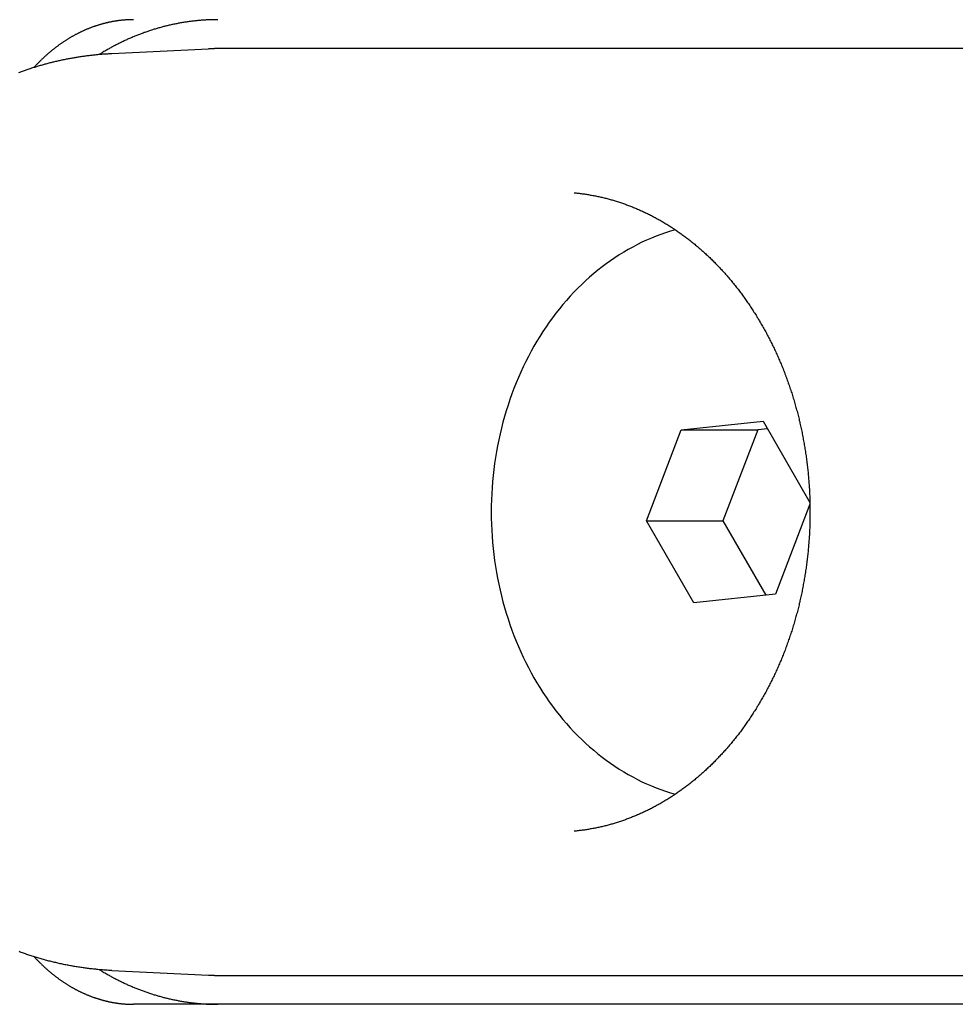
# Model space of a CAD drawing. Extents: x 987 to 2641, y 1244 to 2490.
# Tile 68 of 138: x 2396 to 2412, y 1763 to 1780. Entities that reach past the tile are written whole.
import ezdxf

# ---------------------------------------------------------------- set-up
doc = ezdxf.new("R2010")
doc.units = 0
doc.layers.add('KF_GRAVIS_8_REAR', color=7, linetype='CONTINUOUS')

# ---------------------------------------------------------------- blocks, each defined once
blk = doc.blocks.new('KF_GRAVIS_8_REAR')
at = {"layer": 'KF_GRAVIS_8_REAR'}
for p, q in [((-116.80734, -366.08292), (-115.13851, -366.00377)), ((-91.96804, -366), (-114.97947, -366)), ((-106.97471, -372.58119), (-105.5613, -372.43023)), ((-105.5613, -372.43023), (-104.75429, -373.8372)), ((-107.57433, -374.15096), (-106.97471, -372.58119)), ((-106.97471, -372.58119), (-105.65549, -372.58119)), ((-105.65549, -372.58119), (-106.2551, -374.15096)), ((-105.48515, -372.563), (-105.65549, -372.58119)), ((-104.75369, -373.86523), (-105.34711, -375.41881)), ((-107.57433, -374.15096), (-106.2551, -374.15096)), ((-106.76053, -375.56977), (-107.57433, -374.15096)), ((-106.2551, -374.15096), (-105.51746, -375.437)), ((-105.34711, -375.41881), (-106.76053, -375.56977)), ((-116.80734, -381.91708), (-115.13851, -381.99623)), ((-114.97947, -382), (-91.96804, -382)), ((-102.24305, -382.5), (-116.43393, -382.5)), ((-93.84495, -382.5), (-102.24305, -382.5))]:
    blk.add_line(p, q, dxfattribs=at)
for points in [[(-116.434, -365.5, 0), (-116.443, -365.5, 0), (-116.453, -365.5, 0), (-116.462, -365.5, 0), (-116.471, -365.5, 0), (-116.481, -365.501, 0), (-116.49, -365.501, 0), (-116.499, -365.501, 0), (-116.509, -365.501, 0), (-116.518, -365.502, 0), (-116.527, -365.502, 0), (-116.537, -365.503, 0), (-116.546, -365.503, 0), (-116.556, -365.504, 0), (-116.565, -365.504, 0), (-116.574, -365.505, 0), (-116.584, -365.506, 0), (-116.593, -365.506, 0), (-116.603, -365.507, 0), (-116.612, -365.508, 0), (-116.621, -365.509, 0), (-116.631, -365.51, 0), (-116.64, -365.511, 0), (-116.65, -365.512, 0), (-116.659, -365.513, 0), (-116.668, -365.514, 0), (-116.678, -365.515, 0), (-116.687, -365.516, 0), (-116.697, -365.518, 0), (-116.706, -365.519, 0), (-116.715, -365.52, 0), (-116.725, -365.522, 0), (-116.734, -365.523, 0), (-116.744, -365.524, 0), (-116.753, -365.526, 0), (-116.763, -365.527, 0), (-116.772, -365.529, 0), (-116.781, -365.531, 0), (-116.791, -365.532, 0), (-116.8, -365.534, 0), (-116.81, -365.536, 0), (-116.819, -365.538, 0), (-116.829, -365.54, 0), (-116.838, -365.541, 0), (-116.847, -365.543, 0), (-116.857, -365.545, 0), (-116.866, -365.547, 0), (-116.876, -365.549, 0), (-116.885, -365.552, 0), (-116.895, -365.554, 0), (-116.904, -365.556, 0), (-116.913, -365.558, 0), (-116.923, -365.561, 0), (-116.932, -365.563, 0), (-116.942, -365.565, 0), (-116.951, -365.568, 0), (-116.96, -365.57, 0), (-116.97, -365.573, 0), (-116.979, -365.575, 0), (-116.989, -365.578, 0), (-116.998, -365.581, 0), (-117.007, -365.583, 0), (-117.017, -365.586, 0), (-117.026, -365.589, 0), (-117.036, -365.592, 0), (-117.045, -365.595, 0), (-117.054, -365.598, 0), (-117.064, -365.601, 0), (-117.073, -365.604, 0), (-117.082, -365.607, 0), (-117.092, -365.61, 0), (-117.101, -365.613, 0), (-117.11, -365.616, 0), (-117.12, -365.62, 0), (-117.129, -365.623, 0), (-117.138, -365.626, 0), (-117.148, -365.63, 0), (-117.157, -365.633, 0), (-117.166, -365.637, 0), (-117.176, -365.64, 0), (-117.185, -365.644, 0), (-117.194, -365.647, 0), (-117.204, -365.651, 0), (-117.213, -365.655, 0), (-117.222, -365.659, 0), (-117.232, -365.662, 0), (-117.241, -365.666, 0), (-117.25, -365.67, 0), (-117.259, -365.674, 0), (-117.269, -365.678, 0), (-117.278, -365.682, 0), (-117.287, -365.686, 0), (-117.296, -365.69, 0), (-117.305, -365.694, 0), (-117.315, -365.699, 0), (-117.324, -365.703, 0), (-117.333, -365.707, 0), (-117.342, -365.712, 0), (-117.351, -365.716, 0), (-117.361, -365.72, 0), (-117.37, -365.725, 0), (-117.379, -365.73, 0), (-117.388, -365.734, 0), (-117.397, -365.739, 0), (-117.406, -365.743, 0), (-117.415, -365.748, 0), (-117.425, -365.753, 0), (-117.434, -365.758, 0), (-117.443, -365.763, 0), (-117.452, -365.767, 0), (-117.461, -365.772, 0), (-117.47, -365.777, 0), (-117.479, -365.782, 0), (-117.488, -365.788, 0), (-117.497, -365.793, 0), (-117.506, -365.798, 0), (-117.515, -365.803, 0), (-117.524, -365.808, 0), (-117.533, -365.814, 0), (-117.542, -365.819, 0), (-117.551, -365.824, 0), (-117.56, -365.83, 0), (-117.569, -365.835, 0), (-117.578, -365.841, 0), (-117.587, -365.847, 0), (-117.596, -365.852, 0), (-117.605, -365.858, 0), (-117.613, -365.864, 0), (-117.622, -365.869, 0), (-117.631, -365.875, 0), (-117.64, -365.881, 0), (-117.649, -365.887, 0), (-117.658, -365.893, 0), (-117.666, -365.899, 0), (-117.675, -365.905, 0), (-117.684, -365.911, 0), (-117.693, -365.917, 0), (-117.701, -365.923, 0), (-117.71, -365.93, 0), (-117.719, -365.936, 0), (-117.728, -365.942, 0), (-117.736, -365.949, 0), (-117.745, -365.955, 0), (-117.754, -365.962, 0), (-117.762, -365.968, 0), (-117.771, -365.975, 0), (-117.78, -365.981, 0), (-117.788, -365.988, 0), (-117.797, -365.995, 0), (-117.805, -366.001, 0), (-117.814, -366.008, 0), (-117.822, -366.015, 0), (-117.831, -366.022, 0), (-117.84, -366.029, 0), (-117.848, -366.036, 0), (-117.857, -366.043, 0), (-117.865, -366.05, 0), (-117.873, -366.057, 0), (-117.882, -366.064, 0), (-117.89, -366.071, 0), (-117.899, -366.078, 0), (-117.907, -366.086, 0), (-117.916, -366.093, 0), (-117.924, -366.1, 0), (-117.932, -366.108, 0), (-117.941, -366.115, 0), (-117.949, -366.123, 0), (-117.957, -366.13, 0), (-117.965, -366.138, 0), (-117.974, -366.145, 0), (-117.982, -366.153, 0), (-117.99, -366.161, 0), (-117.998, -366.168, 0), (-118.007, -366.176, 0), (-118.015, -366.184, 0), (-118.023, -366.192, 0), (-118.031, -366.2, 0), (-118.039, -366.207, 0), (-118.047, -366.215, 0), (-118.056, -366.223, 0), (-118.064, -366.231, 0), (-118.072, -366.24, 0), (-118.08, -366.248, 0), (-118.088, -366.256, 0), (-118.096, -366.264, 0), (-118.104, -366.272, 0), (-118.112, -366.28, 0), (-118.12, -366.289, 0), (-118.128, -366.297, 0), (-118.136, -366.306, 0), (-118.144, -366.314, 0), (-118.151, -366.322, 0)], [(-114.978, -365.5, 0), (-114.995, -365.5, 0), (-115.011, -365.5, 0), (-115.028, -365.5, 0), (-115.044, -365.501, 0), (-115.061, -365.501, 0), (-115.077, -365.501, 0), (-115.094, -365.502, 0), (-115.11, -365.502, 0), (-115.127, -365.503, 0), (-115.144, -365.504, 0), (-115.16, -365.504, 0), (-115.177, -365.505, 0), (-115.193, -365.506, 0), (-115.21, -365.507, 0), (-115.226, -365.508, 0), (-115.243, -365.51, 0), (-115.259, -365.511, 0), (-115.276, -365.512, 0), (-115.292, -365.513, 0), (-115.309, -365.515, 0), (-115.325, -365.516, 0), (-115.342, -365.518, 0), (-115.358, -365.52, 0), (-115.375, -365.521, 0), (-115.391, -365.523, 0), (-115.408, -365.525, 0), (-115.424, -365.527, 0), (-115.441, -365.529, 0), (-115.457, -365.531, 0), (-115.474, -365.533, 0), (-115.49, -365.536, 0), (-115.507, -365.538, 0), (-115.523, -365.54, 0), (-115.539, -365.543, 0), (-115.556, -365.545, 0), (-115.572, -365.548, 0), (-115.589, -365.551, 0), (-115.605, -365.554, 0), (-115.622, -365.556, 0), (-115.638, -365.559, 0), (-115.654, -365.562, 0), (-115.671, -365.565, 0), (-115.687, -365.569, 0), (-115.703, -365.572, 0), (-115.72, -365.575, 0), (-115.736, -365.578, 0), (-115.752, -365.582, 0), (-115.769, -365.585, 0), (-115.785, -365.589, 0), (-115.801, -365.593, 0), (-115.817, -365.596, 0), (-115.834, -365.6, 0), (-115.85, -365.604, 0), (-115.866, -365.608, 0), (-115.882, -365.612, 0), (-115.899, -365.616, 0), (-115.915, -365.62, 0), (-115.931, -365.624, 0), (-115.947, -365.629, 0), (-115.963, -365.633, 0), (-115.98, -365.638, 0), (-115.996, -365.642, 0), (-116.012, -365.647, 0), (-116.028, -365.651, 0), (-116.044, -365.656, 0), (-116.06, -365.661, 0), (-116.076, -365.666, 0), (-116.092, -365.671, 0), (-116.108, -365.676, 0), (-116.124, -365.681, 0), (-116.14, -365.686, 0), (-116.156, -365.691, 0), (-116.172, -365.697, 0), (-116.188, -365.702, 0), (-116.204, -365.708, 0), (-116.22, -365.713, 0), (-116.236, -365.719, 0), (-116.252, -365.724, 0), (-116.268, -365.73, 0), (-116.284, -365.736, 0), (-116.299, -365.742, 0), (-116.315, -365.748, 0), (-116.331, -365.754, 0), (-116.347, -365.76, 0), (-116.363, -365.766, 0), (-116.378, -365.772, 0), (-116.394, -365.779, 0), (-116.41, -365.785, 0), (-116.425, -365.792, 0), (-116.441, -365.798, 0), (-116.457, -365.805, 0), (-116.472, -365.811, 0), (-116.488, -365.818, 0), (-116.504, -365.825, 0), (-116.519, -365.832, 0), (-116.535, -365.839, 0), (-116.55, -365.846, 0), (-116.566, -365.853, 0), (-116.581, -365.86, 0), (-116.597, -365.867, 0), (-116.612, -365.874, 0), (-116.627, -365.882, 0), (-116.643, -365.889, 0), (-116.658, -365.897, 0), (-116.674, -365.904, 0), (-116.689, -365.912, 0), (-116.704, -365.92, 0), (-116.719, -365.927, 0), (-116.735, -365.935, 0), (-116.75, -365.943, 0), (-116.765, -365.951, 0), (-116.78, -365.959, 0), (-116.796, -365.967, 0), (-116.811, -365.976, 0), (-116.826, -365.984, 0), (-116.841, -365.992, 0), (-116.856, -366.001, 0), (-116.871, -366.009, 0), (-116.886, -366.018, 0), (-116.901, -366.026, 0), (-116.916, -366.035, 0), (-116.931, -366.043, 0), (-116.946, -366.052, 0), (-116.961, -366.061, 0), (-116.975, -366.07, 0), (-116.99, -366.079, 0), (-117.005, -366.088, 0), (-117.02, -366.097, 0)], [(-114.979, -366, 0), (-114.981, -366, 0), (-114.982, -366, 0), (-114.983, -366, 0), (-114.984, -366, 0), (-114.986, -366, 0), (-114.987, -366, 0), (-114.988, -366, 0), (-114.989, -366, 0), (-114.991, -366, 0), (-114.992, -366, 0), (-114.993, -366, 0), (-114.994, -366, 0), (-114.996, -366, 0), (-114.997, -366, 0), (-114.998, -366, 0), (-114.999, -366, 0), (-115.001, -366, 0), (-115.002, -366, 0), (-115.003, -366, 0), (-115.004, -366, 0), (-115.006, -366, 0), (-115.007, -366, 0), (-115.008, -366, 0), (-115.009, -366, 0), (-115.011, -366, 0), (-115.012, -366, 0), (-115.013, -366, 0), (-115.014, -366, 0), (-115.016, -366, 0), (-115.017, -366, 0), (-115.018, -366, 0), (-115.019, -366, 0), (-115.02, -366, 0), (-115.022, -366, 0), (-115.023, -366, 0), (-115.024, -366, 0), (-115.025, -366, 0), (-115.027, -366, 0), (-115.028, -366, 0), (-115.029, -366, 0), (-115.03, -366, 0), (-115.032, -366, 0), (-115.033, -366, 0), (-115.034, -366, 0), (-115.035, -366, 0), (-115.037, -366, 0), (-115.038, -366.001, 0), (-115.039, -366.001, 0), (-115.04, -366.001, 0), (-115.042, -366.001, 0), (-115.043, -366.001, 0), (-115.044, -366.001, 0), (-115.045, -366.001, 0), (-115.047, -366.001, 0), (-115.048, -366.001, 0), (-115.049, -366.001, 0), (-115.05, -366.001, 0), (-115.052, -366.001, 0), (-115.053, -366.001, 0), (-115.054, -366.001, 0), (-115.055, -366.001, 0), (-115.057, -366.001, 0), (-115.058, -366.001, 0), (-115.059, -366.001, 0), (-115.06, -366.001, 0), (-115.061, -366.001, 0), (-115.063, -366.001, 0), (-115.064, -366.001, 0), (-115.065, -366.001, 0), (-115.066, -366.001, 0), (-115.068, -366.001, 0), (-115.069, -366.001, 0), (-115.07, -366.001, 0), (-115.071, -366.001, 0), (-115.073, -366.001, 0), (-115.074, -366.001, 0), (-115.075, -366.001, 0), (-115.076, -366.001, 0), (-115.078, -366.001, 0), (-115.079, -366.001, 0), (-115.08, -366.002, 0), (-115.081, -366.002, 0), (-115.083, -366.002, 0), (-115.084, -366.002, 0), (-115.085, -366.002, 0), (-115.086, -366.002, 0), (-115.088, -366.002, 0), (-115.089, -366.002, 0), (-115.09, -366.002, 0), (-115.091, -366.002, 0), (-115.093, -366.002, 0), (-115.094, -366.002, 0), (-115.095, -366.002, 0), (-115.096, -366.002, 0), (-115.098, -366.002, 0), (-115.099, -366.002, 0), (-115.1, -366.002, 0), (-115.101, -366.002, 0), (-115.102, -366.002, 0), (-115.104, -366.002, 0), (-115.105, -366.002, 0), (-115.106, -366.002, 0), (-115.107, -366.002, 0), (-115.109, -366.002, 0), (-115.11, -366.003, 0), (-115.111, -366.003, 0), (-115.112, -366.003, 0), (-115.114, -366.003, 0), (-115.115, -366.003, 0), (-115.116, -366.003, 0), (-115.117, -366.003, 0), (-115.119, -366.003, 0), (-115.12, -366.003, 0), (-115.121, -366.003, 0), (-115.122, -366.003, 0), (-115.124, -366.003, 0), (-115.125, -366.003, 0), (-115.126, -366.003, 0), (-115.127, -366.003, 0), (-115.129, -366.003, 0), (-115.13, -366.003, 0), (-115.131, -366.003, 0), (-115.132, -366.003, 0), (-115.134, -366.004, 0), (-115.135, -366.004, 0), (-115.136, -366.004, 0), (-115.137, -366.004, 0), (-115.139, -366.004, 0)], [(-118.414, -366.411, 0), (-118.398, -366.405, 0), (-118.382, -366.399, 0), (-118.366, -366.394, 0), (-118.35, -366.388, 0), (-118.333, -366.382, 0), (-118.317, -366.376, 0), (-118.301, -366.371, 0), (-118.285, -366.365, 0), (-118.269, -366.359, 0), (-118.252, -366.354, 0), (-118.236, -366.349, 0), (-118.22, -366.343, 0), (-118.203, -366.338, 0), (-118.187, -366.333, 0), (-118.171, -366.327, 0), (-118.154, -366.322, 0), (-118.138, -366.317, 0), (-118.122, -366.312, 0), (-118.105, -366.307, 0), (-118.089, -366.302, 0), (-118.072, -366.297, 0), (-118.056, -366.292, 0), (-118.039, -366.287, 0), (-118.023, -366.283, 0), (-118.006, -366.278, 0), (-117.99, -366.273, 0), (-117.973, -366.269, 0), (-117.957, -366.264, 0), (-117.94, -366.26, 0), (-117.924, -366.255, 0), (-117.907, -366.251, 0), (-117.891, -366.247, 0), (-117.874, -366.242, 0), (-117.857, -366.238, 0), (-117.841, -366.234, 0), (-117.824, -366.23, 0), (-117.807, -366.226, 0), (-117.791, -366.222, 0), (-117.774, -366.218, 0), (-117.757, -366.214, 0), (-117.741, -366.21, 0), (-117.724, -366.206, 0), (-117.707, -366.203, 0), (-117.69, -366.199, 0), (-117.674, -366.195, 0), (-117.657, -366.192, 0), (-117.64, -366.188, 0), (-117.623, -366.185, 0), (-117.606, -366.182, 0), (-117.59, -366.178, 0), (-117.573, -366.175, 0), (-117.556, -366.172, 0), (-117.539, -366.168, 0), (-117.522, -366.165, 0), (-117.505, -366.162, 0), (-117.488, -366.159, 0), (-117.472, -366.156, 0), (-117.455, -366.153, 0), (-117.438, -366.15, 0), (-117.421, -366.148, 0), (-117.404, -366.145, 0), (-117.387, -366.142, 0), (-117.37, -366.14, 0), (-117.353, -366.137, 0), (-117.336, -366.134, 0), (-117.319, -366.132, 0), (-117.302, -366.13, 0), (-117.285, -366.127, 0), (-117.268, -366.125, 0), (-117.251, -366.123, 0), (-117.234, -366.12, 0), (-117.217, -366.118, 0), (-117.2, -366.116, 0), (-117.183, -366.114, 0), (-117.166, -366.112, 0), (-117.149, -366.11, 0), (-117.132, -366.108, 0), (-117.115, -366.106, 0), (-117.098, -366.105, 0), (-117.081, -366.103, 0), (-117.064, -366.101, 0), (-117.047, -366.1, 0), (-117.03, -366.098, 0), (-117.013, -366.097, 0), (-116.996, -366.095, 0), (-116.978, -366.094, 0), (-116.961, -366.092, 0), (-116.944, -366.091, 0), (-116.927, -366.09, 0), (-116.91, -366.089, 0), (-116.893, -366.088, 0), (-116.876, -366.087, 0), (-116.859, -366.086, 0), (-116.842, -366.085, 0), (-116.824, -366.084, 0), (-116.807, -366.083, 0)], [(-108.827, -368.488, 0), (-108.809, -368.49, 0), (-108.791, -368.492, 0), (-108.773, -368.494, 0), (-108.755, -368.496, 0), (-108.737, -368.498, 0), (-108.72, -368.5, 0), (-108.702, -368.502, 0), (-108.684, -368.504, 0), (-108.666, -368.507, 0), (-108.648, -368.509, 0), (-108.63, -368.512, 0), (-108.612, -368.515, 0), (-108.594, -368.518, 0), (-108.576, -368.521, 0), (-108.558, -368.524, 0), (-108.541, -368.527, 0), (-108.523, -368.53, 0), (-108.505, -368.533, 0), (-108.487, -368.536, 0), (-108.469, -368.54, 0), (-108.451, -368.543, 0), (-108.434, -368.547, 0), (-108.416, -368.551, 0), (-108.398, -368.555, 0), (-108.38, -368.559, 0), (-108.362, -368.563, 0), (-108.345, -368.567, 0), (-108.327, -368.571, 0), (-108.309, -368.575, 0), (-108.291, -368.58, 0), (-108.274, -368.584, 0), (-108.256, -368.589, 0), (-108.238, -368.594, 0), (-108.221, -368.598, 0), (-108.203, -368.603, 0), (-108.185, -368.608, 0), (-108.168, -368.613, 0), (-108.15, -368.618, 0), (-108.132, -368.624, 0), (-108.115, -368.629, 0), (-108.097, -368.634, 0), (-108.08, -368.64, 0), (-108.062, -368.645, 0), (-108.044, -368.651, 0), (-108.027, -368.657, 0), (-108.009, -368.663, 0), (-107.992, -368.669, 0), (-107.974, -368.675, 0), (-107.957, -368.681, 0), (-107.939, -368.687, 0), (-107.922, -368.694, 0), (-107.905, -368.7, 0), (-107.887, -368.707, 0), (-107.87, -368.713, 0), (-107.852, -368.72, 0), (-107.835, -368.727, 0), (-107.818, -368.734, 0), (-107.8, -368.741, 0), (-107.783, -368.748, 0), (-107.766, -368.755, 0), (-107.749, -368.762, 0), (-107.731, -368.77, 0), (-107.714, -368.777, 0), (-107.697, -368.785, 0), (-107.68, -368.792, 0), (-107.662, -368.8, 0), (-107.645, -368.808, 0), (-107.628, -368.816, 0), (-107.611, -368.824, 0), (-107.594, -368.832, 0), (-107.577, -368.84, 0), (-107.56, -368.848, 0), (-107.543, -368.857, 0), (-107.526, -368.865, 0), (-107.509, -368.874, 0), (-107.492, -368.882, 0), (-107.475, -368.891, 0), (-107.458, -368.9, 0), (-107.441, -368.909, 0), (-107.424, -368.918, 0), (-107.408, -368.927, 0), (-107.391, -368.936, 0), (-107.374, -368.946, 0), (-107.357, -368.955, 0), (-107.341, -368.964, 0), (-107.324, -368.974, 0), (-107.307, -368.984, 0), (-107.291, -368.993, 0), (-107.274, -369.003, 0), (-107.257, -369.013, 0), (-107.241, -369.023, 0), (-107.224, -369.033, 0), (-107.208, -369.043, 0), (-107.191, -369.054, 0), (-107.175, -369.064, 0), (-107.158, -369.075, 0), (-107.142, -369.085, 0), (-107.126, -369.096, 0), (-107.109, -369.107, 0), (-107.093, -369.117, 0), (-107.077, -369.128, 0), (-107.06, -369.139, 0), (-107.044, -369.151, 0), (-107.028, -369.162, 0), (-107.012, -369.173, 0), (-106.996, -369.184, 0), (-106.98, -369.196, 0), (-106.964, -369.207, 0), (-106.948, -369.219, 0), (-106.932, -369.231, 0), (-106.916, -369.243, 0), (-106.9, -369.254, 0), (-106.884, -369.266, 0), (-106.868, -369.278, 0), (-106.852, -369.291, 0), (-106.837, -369.303, 0), (-106.821, -369.315, 0), (-106.805, -369.328, 0), (-106.79, -369.34, 0), (-106.774, -369.353, 0), (-106.758, -369.365, 0), (-106.743, -369.378, 0), (-106.727, -369.391, 0), (-106.712, -369.404, 0), (-106.696, -369.417, 0), (-106.681, -369.43, 0), (-106.666, -369.443, 0), (-106.65, -369.456, 0), (-106.635, -369.47, 0), (-106.62, -369.483, 0), (-106.605, -369.497, 0), (-106.59, -369.51, 0), (-106.574, -369.524, 0), (-106.559, -369.538, 0), (-106.544, -369.552, 0), (-106.529, -369.566, 0), (-106.514, -369.58, 0), (-106.5, -369.594, 0), (-106.485, -369.608, 0), (-106.47, -369.622, 0), (-106.455, -369.637, 0), (-106.44, -369.651, 0), (-106.426, -369.666, 0), (-106.411, -369.68, 0), (-106.396, -369.695, 0), (-106.382, -369.71, 0), (-106.367, -369.724, 0), (-106.353, -369.739, 0), (-106.339, -369.754, 0), (-106.324, -369.769, 0), (-106.31, -369.785, 0), (-106.296, -369.8, 0), (-106.281, -369.815, 0), (-106.267, -369.831, 0), (-106.253, -369.846, 0), (-106.239, -369.862, 0), (-106.225, -369.877, 0), (-106.211, -369.893, 0), (-106.197, -369.909, 0), (-106.183, -369.925, 0), (-106.17, -369.941, 0), (-106.156, -369.957, 0), (-106.142, -369.973, 0), (-106.128, -369.989, 0), (-106.115, -370.005, 0), (-106.101, -370.022, 0), (-106.088, -370.038, 0), (-106.074, -370.055, 0), (-106.061, -370.071, 0), (-106.047, -370.088, 0), (-106.034, -370.105, 0), (-106.021, -370.122, 0), (-106.008, -370.138, 0), (-105.995, -370.155, 0), (-105.982, -370.172, 0), (-105.969, -370.19, 0), (-105.956, -370.207, 0), (-105.943, -370.224, 0), (-105.93, -370.241, 0), (-105.917, -370.259, 0), (-105.904, -370.276, 0), (-105.892, -370.294, 0), (-105.879, -370.311, 0), (-105.866, -370.329, 0), (-105.854, -370.347, 0), (-105.841, -370.365, 0), (-105.829, -370.383, 0), (-105.817, -370.401, 0), (-105.804, -370.419, 0), (-105.792, -370.437, 0), (-105.78, -370.455, 0), (-105.768, -370.473, 0), (-105.756, -370.491, 0), (-105.744, -370.51, 0), (-105.732, -370.528, 0), (-105.72, -370.547, 0), (-105.708, -370.565, 0), (-105.696, -370.584, 0), (-105.685, -370.603, 0), (-105.673, -370.622, 0), (-105.662, -370.64, 0), (-105.65, -370.659, 0), (-105.639, -370.678, 0), (-105.627, -370.697, 0), (-105.616, -370.716, 0), (-105.605, -370.736, 0), (-105.593, -370.755, 0), (-105.582, -370.774, 0), (-105.571, -370.794, 0), (-105.56, -370.813, 0), (-105.549, -370.832, 0), (-105.538, -370.852, 0), (-105.528, -370.872, 0), (-105.517, -370.891, 0), (-105.506, -370.911, 0), (-105.496, -370.931, 0), (-105.485, -370.951, 0), (-105.475, -370.971, 0), (-105.464, -370.991, 0), (-105.454, -371.011, 0), (-105.444, -371.031, 0), (-105.433, -371.051, 0), (-105.423, -371.071, 0), (-105.413, -371.091, 0), (-105.403, -371.112, 0), (-105.393, -371.132, 0), (-105.383, -371.153, 0), (-105.374, -371.173, 0), (-105.364, -371.194, 0), (-105.354, -371.214, 0), (-105.345, -371.235, 0), (-105.335, -371.256, 0), (-105.326, -371.276, 0), (-105.316, -371.297, 0), (-105.307, -371.318, 0), (-105.298, -371.339, 0), (-105.289, -371.36, 0), (-105.28, -371.381, 0), (-105.271, -371.402, 0), (-105.262, -371.423, 0), (-105.253, -371.444, 0), (-105.244, -371.466, 0), (-105.235, -371.487, 0), (-105.227, -371.508, 0), (-105.218, -371.53, 0), (-105.21, -371.551, 0), (-105.201, -371.573, 0), (-105.193, -371.594, 0), (-105.185, -371.616, 0), (-105.176, -371.638, 0), (-105.168, -371.659, 0), (-105.16, -371.681, 0), (-105.152, -371.703, 0), (-105.144, -371.725, 0), (-105.136, -371.746, 0), (-105.129, -371.768, 0), (-105.121, -371.79, 0), (-105.113, -371.812, 0), (-105.106, -371.834, 0), (-105.098, -371.856, 0), (-105.091, -371.879, 0), (-105.084, -371.901, 0), (-105.076, -371.923, 0), (-105.069, -371.945, 0), (-105.062, -371.967, 0), (-105.055, -371.99, 0), (-105.048, -372.012, 0), (-105.041, -372.035, 0), (-105.034, -372.057, 0), (-105.028, -372.08, 0), (-105.021, -372.102, 0), (-105.015, -372.125, 0), (-105.008, -372.147, 0), (-105.002, -372.17, 0), (-104.995, -372.193, 0), (-104.989, -372.215, 0), (-104.983, -372.238, 0), (-104.977, -372.261, 0), (-104.971, -372.284, 0), (-104.965, -372.307, 0), (-104.959, -372.329, 0), (-104.953, -372.352, 0), (-104.948, -372.375, 0), (-104.942, -372.398, 0), (-104.937, -372.421, 0), (-104.931, -372.444, 0), (-104.926, -372.467, 0), (-104.92, -372.491, 0), (-104.915, -372.514, 0), (-104.91, -372.537, 0), (-104.905, -372.56, 0), (-104.9, -372.583, 0), (-104.895, -372.607, 0), (-104.89, -372.63, 0), (-104.886, -372.653, 0), (-104.881, -372.676, 0), (-104.876, -372.7, 0), (-104.872, -372.723, 0), (-104.868, -372.747, 0), (-104.863, -372.77, 0), (-104.859, -372.794, 0), (-104.855, -372.817, 0), (-104.851, -372.841, 0), (-104.847, -372.864, 0), (-104.843, -372.888, 0), (-104.839, -372.911, 0), (-104.835, -372.935, 0), (-104.832, -372.958, 0), (-104.828, -372.982, 0), (-104.824, -373.006, 0), (-104.821, -373.029, 0), (-104.818, -373.053, 0), (-104.814, -373.077, 0), (-104.811, -373.101, 0), (-104.808, -373.124, 0), (-104.805, -373.148, 0), (-104.802, -373.172, 0), (-104.799, -373.196, 0), (-104.797, -373.22, 0), (-104.794, -373.244, 0), (-104.791, -373.267, 0), (-104.789, -373.291, 0), (-104.787, -373.315, 0), (-104.784, -373.339, 0), (-104.782, -373.363, 0), (-104.78, -373.387, 0), (-104.778, -373.411, 0), (-104.776, -373.435, 0), (-104.774, -373.459, 0), (-104.772, -373.483, 0), (-104.77, -373.507, 0), (-104.768, -373.531, 0), (-104.767, -373.555, 0), (-104.765, -373.579, 0), (-104.764, -373.603, 0), (-104.763, -373.627, 0), (-104.761, -373.651, 0), (-104.76, -373.675, 0), (-104.759, -373.699, 0), (-104.758, -373.723, 0), (-104.757, -373.747, 0), (-104.756, -373.771, 0), (-104.756, -373.795, 0), (-104.755, -373.819, 0), (-104.754, -373.843, 0), (-104.754, -373.867, 0), (-104.753, -373.892, 0), (-104.753, -373.916, 0), (-104.753, -373.94, 0), (-104.753, -373.964, 0), (-104.753, -373.988, 0), (-104.753, -374.012, 0), (-104.753, -374.036, 0), (-104.753, -374.06, 0), (-104.753, -374.084, 0), (-104.753, -374.108, 0), (-104.754, -374.133, 0), (-104.754, -374.157, 0), (-104.755, -374.181, 0), (-104.755, -374.205, 0), (-104.756, -374.229, 0), (-104.757, -374.253, 0), (-104.758, -374.277, 0), (-104.759, -374.301, 0), (-104.76, -374.325, 0), (-104.761, -374.349, 0), (-104.762, -374.373, 0), (-104.764, -374.397, 0), (-104.765, -374.421, 0), (-104.767, -374.445, 0), (-104.768, -374.469, 0), (-104.77, -374.493, 0), (-104.772, -374.517, 0), (-104.774, -374.541, 0), (-104.776, -374.565, 0), (-104.778, -374.589, 0), (-104.78, -374.613, 0), (-104.782, -374.637, 0), (-104.784, -374.661, 0), (-104.786, -374.685, 0), (-104.789, -374.709, 0), (-104.791, -374.733, 0), (-104.794, -374.756, 0), (-104.797, -374.78, 0), (-104.799, -374.804, 0), (-104.802, -374.828, 0), (-104.805, -374.852, 0), (-104.808, -374.876, 0), (-104.811, -374.899, 0), (-104.814, -374.923, 0), (-104.818, -374.947, 0), (-104.821, -374.97, 0), (-104.825, -374.994, 0), (-104.828, -375.018, 0), (-104.832, -375.041, 0), (-104.835, -375.065, 0), (-104.839, -375.089, 0), (-104.843, -375.112, 0), (-104.847, -375.136, 0), (-104.851, -375.159, 0), (-104.855, -375.183, 0), (-104.859, -375.206, 0), (-104.863, -375.23, 0), (-104.868, -375.253, 0), (-104.872, -375.277, 0), (-104.877, -375.3, 0), (-104.881, -375.324, 0), (-104.886, -375.347, 0), (-104.89, -375.37, 0), (-104.895, -375.393, 0), (-104.9, -375.417, 0), (-104.905, -375.44, 0), (-104.91, -375.463, 0), (-104.915, -375.486, 0), (-104.92, -375.509, 0), (-104.926, -375.533, 0), (-104.931, -375.556, 0), (-104.937, -375.579, 0), (-104.942, -375.602, 0), (-104.948, -375.625, 0), (-104.953, -375.648, 0), (-104.959, -375.671, 0), (-104.965, -375.693, 0), (-104.971, -375.716, 0), (-104.977, -375.739, 0), (-104.983, -375.762, 0), (-104.989, -375.785, 0), (-104.995, -375.807, 0), (-105.002, -375.83, 0), (-105.008, -375.853, 0), (-105.015, -375.875, 0), (-105.021, -375.898, 0), (-105.028, -375.92, 0), (-105.034, -375.943, 0), (-105.041, -375.965, 0), (-105.048, -375.988, 0), (-105.055, -376.01, 0), (-105.062, -376.033, 0), (-105.069, -376.055, 0), (-105.076, -376.077, 0), (-105.083, -376.099, 0), (-105.091, -376.122, 0), (-105.098, -376.144, 0), (-105.106, -376.166, 0), (-105.113, -376.188, 0), (-105.121, -376.21, 0), (-105.128, -376.232, 0), (-105.136, -376.254, 0), (-105.144, -376.276, 0), (-105.152, -376.297, 0), (-105.16, -376.319, 0), (-105.168, -376.341, 0), (-105.176, -376.363, 0), (-105.184, -376.384, 0), (-105.193, -376.406, 0), (-105.201, -376.427, 0), (-105.21, -376.449, 0), (-105.218, -376.47, 0), (-105.227, -376.492, 0), (-105.235, -376.513, 0), (-105.244, -376.534, 0), (-105.253, -376.556, 0), (-105.262, -376.577, 0), (-105.271, -376.598, 0), (-105.28, -376.619, 0), (-105.289, -376.64, 0), (-105.298, -376.661, 0), (-105.307, -376.682, 0), (-105.316, -376.703, 0), (-105.326, -376.724, 0), (-105.335, -376.744, 0), (-105.345, -376.765, 0), (-105.354, -376.786, 0), (-105.364, -376.806, 0), (-105.374, -376.827, 0), (-105.384, -376.847, 0), (-105.393, -376.868, 0), (-105.403, -376.888, 0), (-105.413, -376.909, 0), (-105.423, -376.929, 0), (-105.434, -376.949, 0), (-105.444, -376.969, 0), (-105.454, -376.989, 0), (-105.464, -377.009, 0), (-105.475, -377.029, 0), (-105.485, -377.049, 0), (-105.496, -377.069, 0), (-105.506, -377.089, 0), (-105.517, -377.109, 0), (-105.528, -377.128, 0), (-105.539, -377.148, 0), (-105.549, -377.168, 0), (-105.56, -377.187, 0), (-105.571, -377.206, 0), (-105.582, -377.226, 0), (-105.593, -377.245, 0), (-105.605, -377.264, 0), (-105.616, -377.284, 0), (-105.627, -377.303, 0), (-105.639, -377.322, 0), (-105.65, -377.341, 0), (-105.662, -377.36, 0), (-105.673, -377.378, 0), (-105.685, -377.397, 0), (-105.696, -377.416, 0), (-105.708, -377.435, 0), (-105.72, -377.453, 0), (-105.732, -377.472, 0), (-105.744, -377.49, 0), (-105.756, -377.509, 0), (-105.768, -377.527, 0), (-105.78, -377.545, 0), (-105.792, -377.563, 0), (-105.804, -377.582, 0), (-105.817, -377.6, 0), (-105.829, -377.618, 0), (-105.841, -377.635, 0), (-105.854, -377.653, 0), (-105.866, -377.671, 0), (-105.879, -377.689, 0), (-105.891, -377.706, 0), (-105.904, -377.724, 0), (-105.917, -377.741, 0), (-105.93, -377.759, 0), (-105.943, -377.776, 0), (-105.955, -377.793, 0), (-105.968, -377.811, 0), (-105.981, -377.828, 0), (-105.995, -377.845, 0), (-106.008, -377.862, 0), (-106.021, -377.878, 0), (-106.034, -377.895, 0), (-106.047, -377.912, 0), (-106.061, -377.929, 0), (-106.074, -377.945, 0), (-106.088, -377.962, 0), (-106.101, -377.978, 0), (-106.115, -377.995, 0), (-106.128, -378.011, 0), (-106.142, -378.027, 0), (-106.156, -378.043, 0), (-106.17, -378.059, 0), (-106.183, -378.075, 0), (-106.197, -378.091, 0), (-106.211, -378.107, 0), (-106.225, -378.123, 0), (-106.239, -378.138, 0), (-106.253, -378.154, 0), (-106.267, -378.169, 0), (-106.281, -378.185, 0), (-106.296, -378.2, 0), (-106.31, -378.215, 0), (-106.324, -378.23, 0), (-106.339, -378.245, 0), (-106.353, -378.261, 0), (-106.367, -378.275, 0), (-106.382, -378.29, 0), (-106.397, -378.305, 0), (-106.411, -378.32, 0), (-106.426, -378.334, 0), (-106.44, -378.349, 0), (-106.455, -378.363, 0), (-106.47, -378.378, 0), (-106.485, -378.392, 0), (-106.5, -378.406, 0), (-106.514, -378.42, 0), (-106.529, -378.434, 0), (-106.544, -378.448, 0), (-106.559, -378.462, 0), (-106.574, -378.476, 0), (-106.59, -378.49, 0), (-106.605, -378.503, 0), (-106.62, -378.517, 0), (-106.635, -378.53, 0), (-106.65, -378.544, 0), (-106.666, -378.557, 0), (-106.681, -378.57, 0), (-106.696, -378.583, 0), (-106.712, -378.596, 0), (-106.727, -378.609, 0), (-106.743, -378.622, 0), (-106.758, -378.635, 0), (-106.774, -378.647, 0), (-106.79, -378.66, 0), (-106.805, -378.673, 0), (-106.821, -378.685, 0), (-106.837, -378.697, 0), (-106.852, -378.71, 0), (-106.868, -378.722, 0), (-106.884, -378.734, 0), (-106.9, -378.746, 0), (-106.916, -378.758, 0), (-106.932, -378.769, 0), (-106.948, -378.781, 0), (-106.964, -378.793, 0), (-106.98, -378.804, 0), (-106.996, -378.816, 0), (-107.012, -378.827, 0), (-107.028, -378.838, 0), (-107.044, -378.85, 0), (-107.06, -378.861, 0), (-107.077, -378.872, 0), (-107.093, -378.883, 0), (-107.109, -378.893, 0), (-107.126, -378.904, 0), (-107.142, -378.915, 0), (-107.158, -378.925, 0), (-107.175, -378.936, 0), (-107.191, -378.946, 0), (-107.208, -378.957, 0), (-107.224, -378.967, 0), (-107.241, -378.977, 0), (-107.257, -378.987, 0), (-107.274, -378.997, 0), (-107.29, -379.007, 0), (-107.307, -379.016, 0), (-107.324, -379.026, 0), (-107.341, -379.036, 0), (-107.357, -379.045, 0), (-107.374, -379.054, 0), (-107.391, -379.064, 0), (-107.408, -379.073, 0), (-107.424, -379.082, 0), (-107.441, -379.091, 0), (-107.458, -379.1, 0), (-107.475, -379.109, 0), (-107.492, -379.118, 0), (-107.509, -379.126, 0), (-107.526, -379.135, 0), (-107.543, -379.143, 0), (-107.56, -379.152, 0), (-107.577, -379.16, 0), (-107.594, -379.168, 0), (-107.611, -379.176, 0), (-107.628, -379.184, 0), (-107.645, -379.192, 0), (-107.662, -379.2, 0), (-107.68, -379.208, 0), (-107.697, -379.215, 0), (-107.714, -379.223, 0), (-107.731, -379.23, 0), (-107.748, -379.238, 0), (-107.766, -379.245, 0), (-107.783, -379.252, 0), (-107.8, -379.259, 0), (-107.818, -379.266, 0), (-107.835, -379.273, 0), (-107.852, -379.28, 0), (-107.87, -379.287, 0), (-107.887, -379.293, 0), (-107.905, -379.3, 0), (-107.922, -379.306, 0), (-107.939, -379.313, 0), (-107.957, -379.319, 0), (-107.974, -379.325, 0), (-107.992, -379.331, 0), (-108.009, -379.337, 0), (-108.027, -379.343, 0), (-108.045, -379.349, 0), (-108.062, -379.355, 0), (-108.08, -379.36, 0), (-108.097, -379.366, 0), (-108.115, -379.371, 0), (-108.132, -379.377, 0), (-108.15, -379.382, 0), (-108.168, -379.387, 0), (-108.185, -379.392, 0), (-108.203, -379.397, 0), (-108.221, -379.402, 0), (-108.238, -379.407, 0), (-108.256, -379.411, 0), (-108.274, -379.416, 0), (-108.292, -379.42, 0), (-108.309, -379.425, 0), (-108.327, -379.429, 0), (-108.345, -379.433, 0), (-108.362, -379.437, 0), (-108.38, -379.441, 0), (-108.398, -379.445, 0), (-108.416, -379.449, 0), (-108.434, -379.453, 0), (-108.451, -379.457, 0), (-108.469, -379.46, 0), (-108.487, -379.464, 0), (-108.505, -379.467, 0), (-108.523, -379.47, 0), (-108.541, -379.473, 0), (-108.558, -379.477, 0), (-108.576, -379.48, 0), (-108.594, -379.482, 0), (-108.612, -379.485, 0), (-108.63, -379.488, 0), (-108.648, -379.491, 0), (-108.666, -379.493, 0), (-108.684, -379.496, 0), (-108.702, -379.498, 0), (-108.72, -379.5, 0), (-108.737, -379.502, 0), (-108.755, -379.504, 0), (-108.773, -379.506, 0), (-108.791, -379.508, 0), (-108.809, -379.51, 0), (-108.827, -379.512, 0)], [(-107.078, -369.127, 0), (-107.162, -369.152, 0), (-107.245, -369.178, 0), (-107.328, -369.207, 0), (-107.41, -369.238, 0), (-107.492, -369.271, 0), (-107.573, -369.307, 0), (-107.654, -369.344, 0), (-107.733, -369.383, 0), (-107.813, -369.425, 0), (-107.891, -369.468, 0), (-107.969, -369.513, 0), (-108.045, -369.561, 0), (-108.121, -369.61, 0), (-108.196, -369.661, 0), (-108.271, -369.714, 0), (-108.344, -369.769, 0), (-108.416, -369.826, 0), (-108.488, -369.885, 0), (-108.558, -369.946, 0), (-108.627, -370.008, 0), (-108.695, -370.072, 0), (-108.762, -370.138, 0), (-108.828, -370.206, 0), (-108.893, -370.275, 0), (-108.957, -370.346, 0), (-109.019, -370.418, 0), (-109.08, -370.493, 0), (-109.14, -370.568, 0), (-109.198, -370.645, 0), (-109.255, -370.724, 0), (-109.311, -370.804, 0), (-109.365, -370.886, 0), (-109.418, -370.968, 0), (-109.469, -371.053, 0), (-109.519, -371.138, 0), (-109.568, -371.225, 0), (-109.615, -371.313, 0), (-109.66, -371.402, 0), (-109.704, -371.492, 0), (-109.747, -371.584, 0), (-109.788, -371.676, 0), (-109.827, -371.77, 0), (-109.864, -371.865, 0), (-109.9, -371.96, 0), (-109.935, -372.056, 0), (-109.967, -372.154, 0), (-109.998, -372.252, 0), (-110.027, -372.35, 0), (-110.055, -372.45, 0), (-110.081, -372.55, 0), (-110.105, -372.651, 0), (-110.127, -372.753, 0), (-110.148, -372.855, 0), (-110.167, -372.957, 0), (-110.184, -373.06, 0), (-110.199, -373.163, 0), (-110.212, -373.267, 0), (-110.224, -373.371, 0), (-110.234, -373.476, 0), (-110.242, -373.58, 0), (-110.249, -373.685, 0), (-110.253, -373.79, 0), (-110.256, -373.895, 0), (-110.257, -374, 0), (-110.256, -374.105, 0), (-110.253, -374.21, 0), (-110.249, -374.315, 0), (-110.242, -374.42, 0), (-110.234, -374.524, 0), (-110.224, -374.629, 0), (-110.212, -374.733, 0), (-110.199, -374.837, 0), (-110.184, -374.94, 0), (-110.167, -375.043, 0), (-110.148, -375.145, 0), (-110.127, -375.247, 0), (-110.105, -375.349, 0), (-110.081, -375.45, 0), (-110.055, -375.55, 0), (-110.027, -375.65, 0), (-109.998, -375.748, 0), (-109.967, -375.846, 0), (-109.935, -375.944, 0), (-109.9, -376.04, 0), (-109.864, -376.135, 0), (-109.827, -376.23, 0), (-109.788, -376.324, 0), (-109.747, -376.416, 0), (-109.704, -376.508, 0), (-109.66, -376.598, 0), (-109.615, -376.687, 0), (-109.568, -376.775, 0), (-109.519, -376.862, 0), (-109.469, -376.947, 0), (-109.418, -377.032, 0), (-109.365, -377.114, 0), (-109.311, -377.196, 0), (-109.255, -377.276, 0), (-109.198, -377.355, 0), (-109.14, -377.432, 0), (-109.08, -377.507, 0), (-109.019, -377.582, 0), (-108.957, -377.654, 0), (-108.893, -377.725, 0), (-108.828, -377.794, 0), (-108.762, -377.862, 0), (-108.695, -377.928, 0), (-108.627, -377.992, 0), (-108.558, -378.054, 0), (-108.488, -378.115, 0), (-108.416, -378.174, 0), (-108.344, -378.231, 0), (-108.271, -378.286, 0), (-108.196, -378.339, 0), (-108.121, -378.39, 0), (-108.045, -378.439, 0), (-107.969, -378.487, 0), (-107.891, -378.532, 0), (-107.813, -378.575, 0), (-107.733, -378.617, 0), (-107.654, -378.656, 0), (-107.573, -378.693, 0), (-107.492, -378.729, 0), (-107.41, -378.762, 0), (-107.328, -378.793, 0), (-107.245, -378.822, 0), (-107.162, -378.848, 0), (-107.078, -378.873, 0)], [(-116.807, -381.917, 0), (-116.827, -381.916, 0), (-116.847, -381.915, 0), (-116.867, -381.914, 0), (-116.887, -381.913, 0), (-116.907, -381.911, 0), (-116.927, -381.91, 0), (-116.947, -381.909, 0), (-116.967, -381.907, 0), (-116.987, -381.906, 0), (-117.007, -381.904, 0), (-117.027, -381.902, 0), (-117.047, -381.9, 0), (-117.067, -381.898, 0), (-117.087, -381.896, 0), (-117.107, -381.894, 0), (-117.126, -381.892, 0), (-117.146, -381.89, 0), (-117.166, -381.888, 0), (-117.186, -381.886, 0), (-117.206, -381.883, 0), (-117.226, -381.881, 0), (-117.246, -381.878, 0), (-117.266, -381.876, 0), (-117.285, -381.873, 0), (-117.305, -381.87, 0), (-117.325, -381.867, 0), (-117.345, -381.864, 0), (-117.365, -381.861, 0), (-117.384, -381.858, 0), (-117.404, -381.855, 0), (-117.424, -381.852, 0), (-117.444, -381.849, 0), (-117.463, -381.845, 0), (-117.483, -381.842, 0), (-117.503, -381.838, 0), (-117.522, -381.835, 0), (-117.542, -381.831, 0), (-117.562, -381.827, 0), (-117.581, -381.823, 0), (-117.601, -381.82, 0), (-117.621, -381.816, 0), (-117.64, -381.812, 0), (-117.66, -381.807, 0), (-117.679, -381.803, 0), (-117.699, -381.799, 0), (-117.719, -381.795, 0), (-117.738, -381.79, 0), (-117.758, -381.786, 0), (-117.777, -381.781, 0), (-117.797, -381.777, 0), (-117.816, -381.772, 0), (-117.836, -381.767, 0), (-117.855, -381.762, 0), (-117.874, -381.757, 0), (-117.894, -381.753, 0), (-117.913, -381.747, 0), (-117.932, -381.742, 0), (-117.952, -381.737, 0), (-117.971, -381.732, 0), (-117.99, -381.727, 0), (-118.01, -381.721, 0), (-118.029, -381.716, 0), (-118.048, -381.71, 0), (-118.067, -381.704, 0), (-118.087, -381.699, 0), (-118.106, -381.693, 0), (-118.125, -381.687, 0), (-118.144, -381.681, 0), (-118.163, -381.675, 0), (-118.182, -381.669, 0), (-118.201, -381.663, 0), (-118.22, -381.657, 0), (-118.239, -381.65, 0), (-118.258, -381.644, 0), (-118.277, -381.638, 0), (-118.296, -381.631, 0), (-118.315, -381.625, 0), (-118.334, -381.618, 0), (-118.353, -381.611, 0), (-118.372, -381.604, 0), (-118.39, -381.597, 0), (-118.409, -381.591, 0)], [(-118.151, -381.678, 0), (-118.144, -381.686, 0), (-118.136, -381.694, 0), (-118.128, -381.703, 0), (-118.12, -381.711, 0), (-118.112, -381.719, 0), (-118.104, -381.728, 0), (-118.096, -381.736, 0), (-118.088, -381.744, 0), (-118.08, -381.752, 0), (-118.072, -381.76, 0), (-118.064, -381.768, 0), (-118.056, -381.776, 0), (-118.048, -381.784, 0), (-118.039, -381.792, 0), (-118.031, -381.8, 0), (-118.023, -381.808, 0), (-118.015, -381.816, 0), (-118.007, -381.824, 0), (-117.999, -381.832, 0), (-117.99, -381.839, 0), (-117.982, -381.847, 0), (-117.974, -381.855, 0), (-117.966, -381.862, 0), (-117.957, -381.87, 0), (-117.949, -381.877, 0), (-117.941, -381.885, 0), (-117.932, -381.892, 0), (-117.924, -381.9, 0), (-117.916, -381.907, 0), (-117.907, -381.914, 0), (-117.899, -381.921, 0), (-117.89, -381.929, 0), (-117.882, -381.936, 0), (-117.874, -381.943, 0), (-117.865, -381.95, 0), (-117.857, -381.957, 0), (-117.848, -381.964, 0), (-117.84, -381.971, 0), (-117.831, -381.978, 0), (-117.823, -381.985, 0), (-117.814, -381.992, 0), (-117.806, -381.998, 0), (-117.797, -382.005, 0), (-117.788, -382.012, 0), (-117.78, -382.019, 0), (-117.771, -382.025, 0), (-117.762, -382.032, 0), (-117.754, -382.038, 0), (-117.745, -382.045, 0), (-117.736, -382.051, 0), (-117.728, -382.058, 0), (-117.719, -382.064, 0), (-117.71, -382.07, 0), (-117.702, -382.076, 0), (-117.693, -382.083, 0), (-117.684, -382.089, 0), (-117.675, -382.095, 0), (-117.667, -382.101, 0), (-117.658, -382.107, 0), (-117.649, -382.113, 0), (-117.64, -382.119, 0), (-117.631, -382.125, 0), (-117.622, -382.131, 0), (-117.614, -382.136, 0), (-117.605, -382.142, 0), (-117.596, -382.148, 0), (-117.587, -382.153, 0), (-117.578, -382.159, 0), (-117.569, -382.165, 0), (-117.56, -382.17, 0), (-117.551, -382.176, 0), (-117.542, -382.181, 0), (-117.533, -382.186, 0), (-117.524, -382.192, 0), (-117.515, -382.197, 0), (-117.506, -382.202, 0), (-117.497, -382.207, 0), (-117.488, -382.212, 0), (-117.479, -382.218, 0), (-117.47, -382.223, 0), (-117.461, -382.228, 0), (-117.452, -382.233, 0), (-117.443, -382.237, 0), (-117.434, -382.242, 0), (-117.425, -382.247, 0), (-117.416, -382.252, 0), (-117.406, -382.257, 0), (-117.397, -382.261, 0), (-117.388, -382.266, 0), (-117.379, -382.271, 0), (-117.37, -382.275, 0), (-117.361, -382.28, 0), (-117.351, -382.284, 0), (-117.342, -382.288, 0), (-117.333, -382.293, 0), (-117.324, -382.297, 0), (-117.315, -382.301, 0), (-117.305, -382.306, 0), (-117.296, -382.31, 0), (-117.287, -382.314, 0), (-117.278, -382.318, 0), (-117.269, -382.322, 0), (-117.259, -382.326, 0), (-117.25, -382.33, 0), (-117.241, -382.334, 0), (-117.232, -382.338, 0), (-117.222, -382.342, 0), (-117.213, -382.345, 0), (-117.204, -382.349, 0), (-117.194, -382.353, 0), (-117.185, -382.356, 0), (-117.176, -382.36, 0), (-117.166, -382.363, 0), (-117.157, -382.367, 0), (-117.148, -382.37, 0), (-117.138, -382.374, 0), (-117.129, -382.377, 0), (-117.12, -382.38, 0), (-117.11, -382.384, 0), (-117.101, -382.387, 0), (-117.092, -382.39, 0), (-117.082, -382.393, 0), (-117.073, -382.396, 0), (-117.064, -382.399, 0), (-117.054, -382.402, 0), (-117.045, -382.405, 0), (-117.035, -382.408, 0), (-117.026, -382.411, 0), (-117.017, -382.414, 0), (-117.007, -382.417, 0), (-116.998, -382.419, 0), (-116.989, -382.422, 0), (-116.979, -382.425, 0), (-116.97, -382.427, 0), (-116.96, -382.43, 0), (-116.951, -382.432, 0), (-116.941, -382.435, 0), (-116.932, -382.437, 0), (-116.923, -382.439, 0), (-116.913, -382.442, 0), (-116.904, -382.444, 0), (-116.894, -382.446, 0), (-116.885, -382.448, 0), (-116.876, -382.451, 0), (-116.866, -382.453, 0), (-116.857, -382.455, 0), (-116.847, -382.457, 0), (-116.838, -382.459, 0), (-116.828, -382.461, 0), (-116.819, -382.462, 0), (-116.81, -382.464, 0), (-116.8, -382.466, 0), (-116.791, -382.468, 0), (-116.781, -382.469, 0), (-116.772, -382.471, 0), (-116.762, -382.473, 0), (-116.753, -382.474, 0), (-116.744, -382.476, 0), (-116.734, -382.477, 0), (-116.725, -382.479, 0), (-116.715, -382.48, 0), (-116.706, -382.481, 0), (-116.696, -382.482, 0), (-116.687, -382.484, 0), (-116.678, -382.485, 0), (-116.668, -382.486, 0), (-116.659, -382.487, 0), (-116.649, -382.488, 0), (-116.64, -382.489, 0), (-116.631, -382.49, 0), (-116.621, -382.491, 0), (-116.612, -382.492, 0), (-116.602, -382.493, 0), (-116.593, -382.494, 0), (-116.584, -382.494, 0), (-116.574, -382.495, 0), (-116.565, -382.496, 0), (-116.555, -382.496, 0), (-116.546, -382.497, 0), (-116.537, -382.497, 0), (-116.527, -382.498, 0), (-116.518, -382.498, 0), (-116.509, -382.499, 0), (-116.499, -382.499, 0), (-116.49, -382.499, 0), (-116.481, -382.499, 0), (-116.471, -382.5, 0), (-116.462, -382.5, 0), (-116.453, -382.5, 0), (-116.443, -382.5, 0), (-116.434, -382.5, 0)], [(-117.02, -381.903, 0), (-117.005, -381.912, 0), (-116.99, -381.921, 0), (-116.975, -381.93, 0), (-116.961, -381.939, 0), (-116.946, -381.948, 0), (-116.931, -381.957, 0), (-116.916, -381.965, 0), (-116.901, -381.974, 0), (-116.886, -381.982, 0), (-116.871, -381.991, 0), (-116.856, -381.999, 0), (-116.841, -382.008, 0), (-116.826, -382.016, 0), (-116.811, -382.024, 0), (-116.796, -382.033, 0), (-116.78, -382.041, 0), (-116.765, -382.049, 0), (-116.75, -382.057, 0), (-116.735, -382.065, 0), (-116.719, -382.073, 0), (-116.704, -382.08, 0), (-116.689, -382.088, 0), (-116.674, -382.096, 0), (-116.658, -382.103, 0), (-116.643, -382.111, 0), (-116.627, -382.118, 0), (-116.612, -382.126, 0), (-116.597, -382.133, 0), (-116.581, -382.14, 0), (-116.566, -382.147, 0), (-116.55, -382.154, 0), (-116.535, -382.161, 0), (-116.519, -382.168, 0), (-116.504, -382.175, 0), (-116.488, -382.182, 0), (-116.472, -382.189, 0), (-116.457, -382.195, 0), (-116.441, -382.202, 0), (-116.425, -382.208, 0), (-116.41, -382.215, 0), (-116.394, -382.221, 0), (-116.378, -382.228, 0), (-116.363, -382.234, 0), (-116.347, -382.24, 0), (-116.331, -382.246, 0), (-116.315, -382.252, 0), (-116.299, -382.258, 0), (-116.284, -382.264, 0), (-116.268, -382.27, 0), (-116.252, -382.276, 0), (-116.236, -382.281, 0), (-116.22, -382.287, 0), (-116.204, -382.292, 0), (-116.188, -382.298, 0), (-116.172, -382.303, 0), (-116.156, -382.309, 0), (-116.14, -382.314, 0), (-116.124, -382.319, 0), (-116.108, -382.324, 0), (-116.092, -382.329, 0), (-116.076, -382.334, 0), (-116.06, -382.339, 0), (-116.044, -382.344, 0), (-116.028, -382.349, 0), (-116.012, -382.353, 0), (-115.996, -382.358, 0), (-115.98, -382.362, 0), (-115.963, -382.367, 0), (-115.947, -382.371, 0), (-115.931, -382.376, 0), (-115.915, -382.38, 0), (-115.899, -382.384, 0), (-115.882, -382.388, 0), (-115.866, -382.392, 0), (-115.85, -382.396, 0), (-115.834, -382.4, 0), (-115.817, -382.404, 0), (-115.801, -382.407, 0), (-115.785, -382.411, 0), (-115.769, -382.415, 0), (-115.752, -382.418, 0), (-115.736, -382.422, 0), (-115.72, -382.425, 0), (-115.703, -382.428, 0), (-115.687, -382.431, 0), (-115.671, -382.435, 0), (-115.654, -382.438, 0), (-115.638, -382.441, 0), (-115.622, -382.444, 0), (-115.605, -382.446, 0), (-115.589, -382.449, 0), (-115.572, -382.452, 0), (-115.556, -382.455, 0), (-115.539, -382.457, 0), (-115.523, -382.46, 0), (-115.507, -382.462, 0), (-115.49, -382.464, 0), (-115.474, -382.467, 0), (-115.457, -382.469, 0), (-115.441, -382.471, 0), (-115.424, -382.473, 0), (-115.408, -382.475, 0), (-115.391, -382.477, 0), (-115.375, -382.479, 0), (-115.358, -382.48, 0), (-115.342, -382.482, 0), (-115.325, -382.484, 0), (-115.309, -382.485, 0), (-115.292, -382.487, 0), (-115.276, -382.488, 0), (-115.259, -382.489, 0), (-115.243, -382.49, 0), (-115.226, -382.492, 0), (-115.21, -382.493, 0), (-115.193, -382.494, 0), (-115.177, -382.495, 0), (-115.16, -382.496, 0), (-115.144, -382.496, 0), (-115.127, -382.497, 0), (-115.11, -382.498, 0), (-115.094, -382.498, 0), (-115.077, -382.499, 0), (-115.061, -382.499, 0), (-115.044, -382.499, 0), (-115.028, -382.5, 0), (-115.011, -382.5, 0), (-114.995, -382.5, 0), (-114.978, -382.5, 0)], [(-115.139, -381.996, 0), (-115.137, -381.996, 0), (-115.136, -381.996, 0), (-115.135, -381.996, 0), (-115.134, -381.996, 0), (-115.132, -381.997, 0), (-115.131, -381.997, 0), (-115.13, -381.997, 0), (-115.129, -381.997, 0), (-115.127, -381.997, 0), (-115.126, -381.997, 0), (-115.125, -381.997, 0), (-115.124, -381.997, 0), (-115.122, -381.997, 0), (-115.121, -381.997, 0), (-115.12, -381.997, 0), (-115.119, -381.997, 0), (-115.117, -381.997, 0), (-115.116, -381.997, 0), (-115.115, -381.997, 0), (-115.114, -381.997, 0), (-115.112, -381.997, 0), (-115.111, -381.997, 0), (-115.11, -381.997, 0), (-115.109, -381.998, 0), (-115.107, -381.998, 0), (-115.106, -381.998, 0), (-115.105, -381.998, 0), (-115.104, -381.998, 0), (-115.102, -381.998, 0), (-115.101, -381.998, 0), (-115.1, -381.998, 0), (-115.099, -381.998, 0), (-115.098, -381.998, 0), (-115.096, -381.998, 0), (-115.095, -381.998, 0), (-115.094, -381.998, 0), (-115.093, -381.998, 0), (-115.091, -381.998, 0), (-115.09, -381.998, 0), (-115.089, -381.998, 0), (-115.088, -381.998, 0), (-115.086, -381.998, 0), (-115.085, -381.998, 0), (-115.084, -381.998, 0), (-115.083, -381.998, 0), (-115.081, -381.998, 0), (-115.08, -381.998, 0), (-115.079, -381.999, 0), (-115.078, -381.999, 0), (-115.076, -381.999, 0), (-115.075, -381.999, 0), (-115.074, -381.999, 0), (-115.073, -381.999, 0), (-115.071, -381.999, 0), (-115.07, -381.999, 0), (-115.069, -381.999, 0), (-115.068, -381.999, 0), (-115.066, -381.999, 0), (-115.065, -381.999, 0), (-115.064, -381.999, 0), (-115.063, -381.999, 0), (-115.061, -381.999, 0), (-115.06, -381.999, 0), (-115.059, -381.999, 0), (-115.058, -381.999, 0), (-115.057, -381.999, 0), (-115.055, -381.999, 0), (-115.054, -381.999, 0), (-115.053, -381.999, 0), (-115.052, -381.999, 0), (-115.05, -381.999, 0), (-115.049, -381.999, 0), (-115.048, -381.999, 0), (-115.047, -381.999, 0), (-115.045, -381.999, 0), (-115.044, -381.999, 0), (-115.043, -381.999, 0), (-115.042, -381.999, 0), (-115.04, -381.999, 0), (-115.039, -381.999, 0), (-115.038, -381.999, 0), (-115.037, -382, 0), (-115.035, -382, 0), (-115.034, -382, 0), (-115.033, -382, 0), (-115.032, -382, 0), (-115.03, -382, 0), (-115.029, -382, 0), (-115.028, -382, 0), (-115.027, -382, 0), (-115.025, -382, 0), (-115.024, -382, 0), (-115.023, -382, 0), (-115.022, -382, 0), (-115.02, -382, 0), (-115.019, -382, 0), (-115.018, -382, 0), (-115.017, -382, 0), (-115.016, -382, 0), (-115.014, -382, 0), (-115.013, -382, 0), (-115.012, -382, 0), (-115.011, -382, 0), (-115.009, -382, 0), (-115.008, -382, 0), (-115.007, -382, 0), (-115.006, -382, 0), (-115.004, -382, 0), (-115.003, -382, 0), (-115.002, -382, 0), (-115.001, -382, 0), (-114.999, -382, 0), (-114.998, -382, 0), (-114.997, -382, 0), (-114.996, -382, 0), (-114.994, -382, 0), (-114.993, -382, 0), (-114.992, -382, 0), (-114.991, -382, 0), (-114.989, -382, 0), (-114.988, -382, 0), (-114.987, -382, 0), (-114.986, -382, 0), (-114.984, -382, 0), (-114.983, -382, 0), (-114.982, -382, 0), (-114.981, -382, 0), (-114.979, -382, 0)]]:
    blk.add_polyline3d(points, dxfattribs=at)

msp = doc.modelspace()

# ---------------------------------------------------------------- block references
at = {"layer": 'KF_GRAVIS_8_REAR'}
msp.add_blockref('KF_GRAVIS_8_REAR', (2514.017, 2145.913), dxfattribs=at)

doc.saveas('drawing.dxf')
